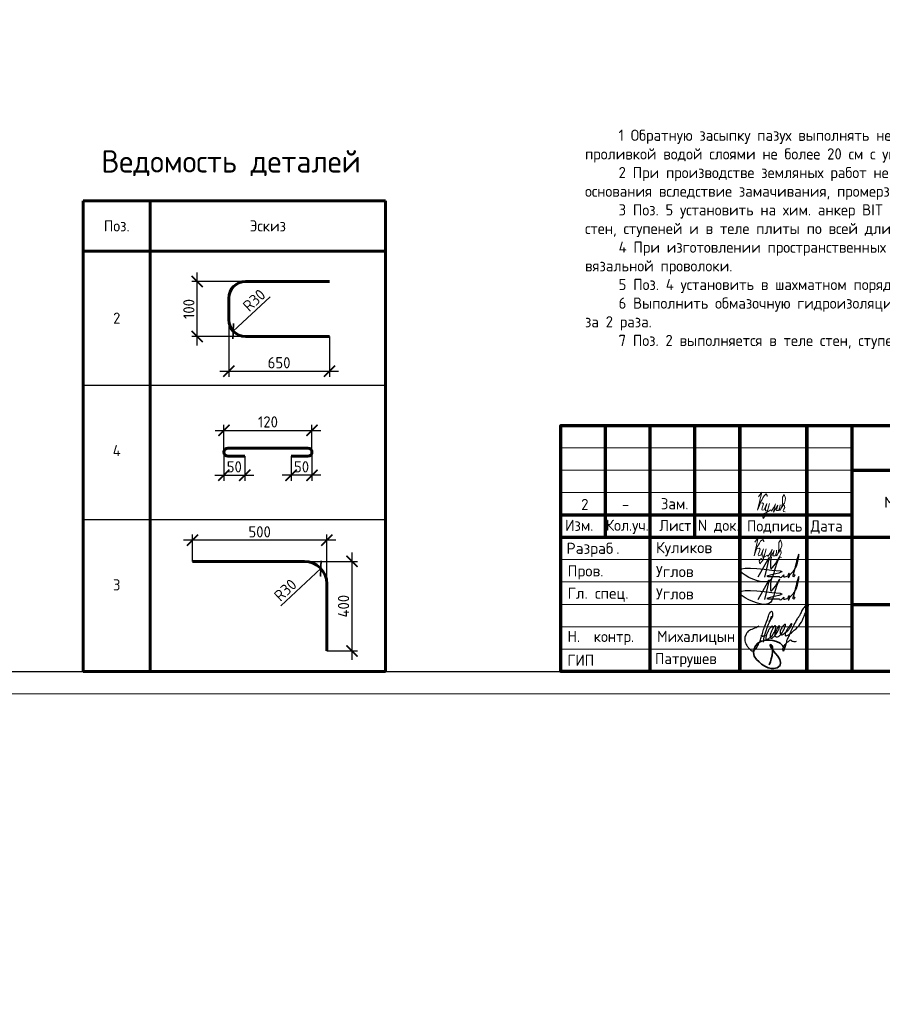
# Model space of a CAD drawing. Header units: millimetres. Extents: x 130535 to 3472113, y -231620 to 121434.
# Tile 116 of 133: x 696683 to 715948, y -14727 to 7274. Entities that reach past the tile are written whole.
import ezdxf
from ezdxf.enums import TextEntityAlignment as Align

# ---------------------------------------------------------------- set-up
doc = ezdxf.new("R2010")
doc.units = ezdxf.units.MM
doc.layers.get('DEFPOINTS').update_dxf_attribs({"color": 1, "lineweight": 0})
for name, color, linetype, lineweight in [('0.15', 252, 'Continuous', 15), ('Standard', 7, 'Continuous', 25), ('Выноски', 20, 'Continuous', 20), ('Основная 0.60', 142, 'Continuous', 60), ('РАЗМЕРЫ', 1, 'Continuous', 9), ('Рамка', 7, 'Continuous', 70), ('Текст', 7, 'Continuous', 25), ('Текст 0.25', 82, 'Continuous', 25), ('ТОНКИЕ', 7, 'Continuous', 9)]:
    doc.layers.add(name, color=color, linetype=linetype, lineweight=lineweight)
doc.layers.add('ТОЛСТЫЕ_ОСНОВНЫЕ', color=6, linetype='Continuous')
doc.styles.add('GOST-2.304_Type-B', font='GOST_Common.ttf')
doc.styles.add('ГОСТ', font='isocpeur.TTF')
doc.dimstyles.new('СПДС', dxfattribs={"dimscale": 100, "dimtxt": 2.5, "dimasz": 2.5, "dimexe": 1.25, "dimexo": 0, "dimtad": 1, "dimdec": 0, "dimtxsty": 'GOST-2.304_Type-B', "dimblk": 'ARCHTICK', "dimcen": 2.5, "dimdle": 2, "dimadec": 0, "dimazin": 2, "dimtfac": 0.75, "dimtdec": 0, "dimtmove": 1, "dimatfit": 3, "dimfxl": 1, "dimtolj": 1, "dimarcsym": 1})

# ---------------------------------------------------------------- blocks, each defined once
blk = doc.blocks.new('*U5')
at = {"layer": 'ТОЛСТЫЕ_ОСНОВНЫЕ', "color": 6}
blk.add_lwpolyline([(20, 5), (589, 5), (589, 415), (20, 415)], close=True, dxfattribs=at)
at = {"layer": 'ТОНКИЕ'}
blk.add_lwpolyline([(0, 0), (594, 0), (594, 420), (0, 420)], close=True, dxfattribs=at)
blk = doc.blocks.new('СЛОЖНЫЙ_ОБЪЕКТ_0')
at = {"layer": 'Standard', "color": 7, "linetype": 'Continuous', "lineweight": 25}
for points, start_tangent, end_tangent in [([(-5.888, 1.589), (-5.939, 1.691), (-5.972, 1.691), (-6.022, 1.617), (-6.064, 1.496), (-6.076, 1.414), (-6.076, 1.373), (-6.09, 1.219), (-6.071, 1.071), (-6.041, 1.003), (-6.009, 0.988), (-5.985, 1.012), (-5.95, 1.047), (-5.922, 1.075), (-5.915, 1.097), (-5.843, 1.207), (-5.798, 1.324), (-5.779, 1.438), (-5.77, 1.604), (-5.809, 1.746), (-5.833, 1.77), (-5.864, 1.752), (-5.885, 1.721), (-5.913, 1.566), (-5.919, 1.492), (-5.925, 1.334), (-5.906, 1.223), (-5.871, 1.161), (-5.807, 1.124), (-5.751, 1.203), (-5.713, 1.262), (-5.692, 1.316), (-5.66, 1.414), (-5.641, 1.525), (-5.625, 1.661), (-5.641, 1.808), (-5.657, 1.824), (-5.667, 1.824), (-5.695, 1.763), (-5.714, 1.672), (-5.725, 1.541), (-5.722, 1.421), (-5.665, 1.291), (-5.617, 1.276), (-5.55, 1.31), (-5.459, 1.426), (-5.4, 1.599), (-5.374, 1.864), (-5.388, 1.981), (-5.406, 1.999), (-5.432, 1.973), (-5.463, 1.934), (-5.509, 1.789), (-5.527, 1.661), (-5.508, 1.54), (-5.457, 1.473), (-5.411, 1.463), (-5.347, 1.501), (-5.271, 1.621), (-5.193, 1.738), (-5.143, 1.879), (-5.113, 2.032), (-5.113, 2.111), (-5.121, 2.138), (-5.14, 2.12), (-5.169, 2.039), (-5.206, 1.924), (-5.241, 1.787), (-5.254, 1.679), (-5.254, 1.582), (-5.237, 1.516), (-5.219, 1.498), (-5.191, 1.482), (-5.154, 1.519), (-5.086, 1.578), (-4.953, 1.776), (-4.759, 2.173), (-4.667, 2.981), (-4.667, 3.227), (-4.687, 3.262), (-4.715, 3.262), (-4.742, 3.235), (-4.777, 3.18), (-4.872, 2.956), (-4.891, 2.749), (-4.921, 2.579), (-4.956, 2.444), (-5.001, 2.097), (-5.045, 1.672), (-5.064, 1.441), (-5.075, 1.334), (-5.055, 1.102), (-5.04, 0.878), (-5.04, 0.777), (-5.052, 0.744), (-5.068, 0.75), (-5.077, 0.776), (-5.092, 0.804), (-5.084, 1.076), (-4.938, 1.346), (-4.909, 1.375), (-4.851, 1.355), (-4.78, 1.355), (-4.616, 1.413)], (-0.169301, 0.985564), (0.921845, 0.387559)), ([(-6.577, 1.472), (-6.789, 1.26), (-6.973, 1.076), (-7.024, 0.851), (-7.024, 0.746), (-6.996, 0.632), (-6.845, 0.434), (-6.702, 0.33), (-6.548, 0.258), (-6.432, 0.258), (-6.35, 0.355), (-6.314, 0.52), (-6.284, 0.767), (-6.284, 1.007), (-6.298, 1.279), (-6.31, 1.543), (-6.302, 2.038), (-6.285, 2.303), (-6.246, 2.371), (-6.174, 2.3), (-6.144, 2.003), (-6.194, 1.851)], (-0.677851, -0.735199), (-0.339746, -0.940517)), ([(-6.181, 2.142), (-6.172, 1.967), (-6.172, 1.841), (-6.18, 1.7), (-6.18, 1.412), (-6.17, 1.216), (-6.17, 1.117), (-6.148, 0.957), (-6.119, 0.827)], (0.06248, -0.998046), (0.223108, -0.974794)), ([(-6.329, 1.089), (-6.3, 1.083), (-6.267, 1.081), (-6.233, 1.097), (-6.195, 1.113), (-6.161, 1.123), (-6.143, 1.143), (-6.118, 1.168)], (0.983291, -0.18204), (0.7365, 0.676437))]:
    blk.add_spline(points, degree=3, dxfattribs=dict(at, start_tangent=start_tangent, end_tangent=end_tangent))
blk = doc.blocks.new('Роспись')
at = {"layer": 'Текст', "color": 4}
blk.add_lwpolyline([(4.18, 0.67), (6.68, 5.03), (5.62, 0.66)], dxfattribs=at)
for points in [[(7.11, 5.14), (7.17, 2.59), (9.02, 5.2), (8.57, 4.35), (6.55, -0.29), (0.19, 1.88), (9.09, 2.02)], [(11.23, 1.12), (12.72, 3.08), (13.28, 5.66), (11.96, 0.97)], [(9.09, 2.02), (9.4, 1.96), (6.15, 0.84), (8.42, 0.77), (8.9, 0.77)], [(8.9, 0.77), (8.97, 0.64), (9.94, 1.16)], [(9.94, 1.16), (9.82, 0.79), (10.85, 0.93)], [(10.85, 0.93), (11.13, 1.44), (11.23, 1.11), (10.92, 0.57), (10.85, 0.93)], [(11.23, 1.12), (11.03, 1.05), (10.98, 1.33), (11.05, 1.41)], [(11.96, 0.97), (12.16, 0.71), (12.34, 1.19), (12.03, 1.14), (11.96, 0.97)]]:
    blk.add_spline(points, degree=3, dxfattribs=at)
blk = doc.blocks.new('11')
at = {"layer": 'Выноски'}
for p, q in [((47885, 66608), (47944, 66700)), ((47944, 66700), (47962, 66737)), ((47962, 66737), (47989, 66781)), ((47989, 66781), (48016, 66806)), ((48016, 66806), (48038, 66823)), ((48038, 66823), (48060, 66786)), ((48060, 66786), (48058, 66769))]:
    blk.add_line(p, q, dxfattribs=at)
blk.add_lwpolyline([(47863, 66761), (47937, 66865), (47843, 66458), (47885, 66564), (47905, 66616), (47954, 66628), (47979, 66606), (47957, 66539), (47937, 66487), (47947, 66458), (47991, 66470), (48051, 66611), (48041, 66569), (48023, 66505), (48023, 66448), (48065, 66448), (48090, 66529), (48110, 66608), (48043, 66369), (47972, 66275), (47954, 66344), (47991, 66389), (48078, 66431), (48142, 66470), (48154, 66441), (48204, 66512), (48246, 66606), (48209, 66455), (48204, 66418), (48295, 66574), (48265, 66463), (48265, 66455), (48312, 66453), (48342, 66529), (48347, 66584), (48337, 66465), (48349, 66453), (48401, 66569), (48443, 66616), (48461, 66678), (48466, 66727), (48436, 66811), (48399, 66754), (48399, 66618), (48389, 66549), (48374, 66507), (48416, 66564), (48441, 66576), (48451, 66524), (48433, 66482), (48419, 66453), (48424, 66428), (48458, 66421)], dxfattribs=at)
blk = doc.blocks.new('A$Cd09756da')
h = blk.add_hatch(color=0)
h.paths.add_polyline_path([(-3363, 1089), (-3590, 1089), (-3962, 809), (-3962, 1089), (-4120, 1089), (-4120, 417), (-3962, 417), (-3962, 712), (-3560, 417), (-3308, 417), (-3809, 772)])
h.paths.add_polyline_path([(-3080, 963), (-2635, 963), (-2635, 417), (-2478, 417), (-2478, 1089), (-2645, 1089), (-3236, 1089), (-3236, 930), (-3236, 417), (-3080, 417)])
h.paths.add_polyline_path([(-1340, 1093), (-1498, 1093), (-1498, 420), (-1340, 420), (-1340, 716), (-938, 420), (-686, 420), (-1187, 776), (-741, 1093), (-968, 1093), (-1340, 813)])
at = {"true_color": 0x5f007f}
blk.add_hatch(color=206, dxfattribs=at).paths.add_polyline_path([(-1629, 1018), (-1631, 1026), (-1634, 1032), (-1638, 1038), (-1641, 1044), (-1644, 1049), (-1649, 1054), (-1653, 1059), (-1657, 1063), (-1662, 1066), (-1668, 1071), (-1674, 1074), (-1681, 1077), (-1688, 1079), (-1696, 1082), (-1703, 1084), (-1721, 1088), (-1741, 1091), (-1762, 1092), (-1786, 1093), (-2187, 1093), (-2210, 1092), (-2231, 1091), (-2251, 1088), (-2268, 1084), (-2276, 1082), (-2284, 1079), (-2291, 1077), (-2297, 1073), (-2303, 1071), (-2310, 1066), (-2315, 1063), (-2319, 1059), (-2323, 1054), (-2327, 1049), (-2331, 1044), (-2335, 1038), (-2337, 1032), (-2340, 1025), (-2343, 1018), (-2345, 1010), (-2348, 994), (-2351, 976), (-2353, 956), (-2353, 934), (-2353, 580), (-2353, 557), (-2351, 537), (-2348, 519), (-2345, 502), (-2343, 495), (-2340, 488), (-2337, 481), (-2335, 474), (-2331, 469), (-2327, 463), (-2323, 459), (-2319, 454), (-2315, 450), (-2309, 446), (-2303, 443), (-2297, 439), (-2291, 436), (-2283, 434), (-2276, 431), (-2268, 429), (-2251, 425), (-2231, 423), (-2209, 421), (-2187, 420), (-1786, 420), (-1762, 421), (-1741, 422), (-1721, 425), (-1704, 428), (-1696, 431), (-1688, 433), (-1681, 436), (-1674, 439), (-1668, 442), (-1662, 446), (-1657, 450), (-1653, 454), (-1649, 458), (-1644, 463), (-1641, 468), (-1638, 474), (-1634, 481), (-1631, 487), (-1629, 495), (-1626, 502), (-1623, 519), (-1620, 537), (-1619, 557), (-1618, 580), (-1618, 691), (-1775, 691), (-1775, 600), (-1775, 594), (-1776, 588), (-1777, 582), (-1779, 577), (-1781, 572), (-1783, 568), (-1786, 564), (-1789, 560), (-1792, 557), (-1797, 554), (-1801, 552), (-1806, 550), (-1811, 548), (-1817, 548), (-1824, 547), (-1830, 546), (-2153, 546), (-2159, 547), (-2164, 548), (-2168, 550), (-2172, 552), (-2176, 555), (-2180, 557), (-2183, 561), (-2186, 565), (-2189, 569), (-2191, 573), (-2193, 578), (-2194, 583), (-2196, 593), (-2197, 602), (-2197, 925), (-2197, 931), (-2196, 936), (-2195, 941), (-2193, 946), (-2192, 950), (-2190, 954), (-2187, 957), (-2185, 961), (-2181, 963), (-2178, 966), (-2173, 968), (-2169, 970), (-2164, 971), (-2160, 972), (-2154, 972), (-2149, 972), (-1830, 972), (-1824, 972), (-1817, 972), (-1812, 970), (-1807, 969), (-1802, 967), (-1797, 965), (-1793, 961), (-1790, 958), (-1786, 954), (-1783, 950), (-1781, 946), (-1779, 941), (-1777, 936), (-1776, 931), (-1775, 925), (-1775, 918), (-1775, 844), (-1618, 844), (-1618, 934), (-1619, 956), (-1620, 976), (-1623, 994), (-1627, 1010)])
at = {"color": 0, "lineweight": 0}
for points in [[(-4120, 417), (-4120, 1089), (-3962, 1089), (-3962, 809), (-3590, 1089), (-3363, 1089), (-3809, 772), (-3308, 417), (-3560, 417), (-3962, 712), (-3962, 417), (-4120, 417)], [(-3080, 417), (-3080, 963), (-2635, 963), (-2635, 417), (-2478, 417), (-2478, 1089), (-2645, 1089), (-3236, 1089), (-3236, 930), (-3236, 417), (-3080, 417)], [(-1498, 420), (-1498, 1093), (-1340, 1093), (-1340, 813), (-968, 1093), (-741, 1093), (-1187, 776), (-686, 420), (-938, 420), (-1340, 716), (-1340, 420), (-1498, 420)]]:
    blk.add_lwpolyline(points, close=True, dxfattribs=at)
at = {"lineweight": 35}
blk.add_lwpolyline([(-13508, 523), (-13547, 578), (-13600, 632), (-13677, 670), (-13759, 693), (-13818, 702), (-13912, 702), (-14016, 676), (-14099, 633), (-14147, 575), (-14180, 499), (-14196, 424), (-14178, 345), (-14125, 271), (-14070, 216), (-14013, 165), (-13943, 121), (-13865, 83), (-13793, 64), (-13740, 64), (-13666, 78), (-13601, 136), (-13593, 202), (-13604, 266), (-13651, 344), (-13699, 405), (-13737, 443), (-13779, 503), (-13800, 532), (-13813, 569), (-13820, 591), (-13820, 601), (-13802, 592), (-13787, 577), (-13771, 554), (-13766, 528), (-13766, 443), (-13775, 355), (-13799, 285), (-13814, 219), (-13841, 149)], dxfattribs=at)
at = {"layer": 'Рамка'}
for p, q in [((-17500, 3000), (-17500, 5500)), ((-16500, 0), (-16500, 5500)), ((-15500, 3000), (-15500, 5500)), ((-14500, 0), (-14500, 5500)), ((-14500, 5500), (-14500, 0)), ((-13000, 5500), (-13000, 0)), ((-13000, 0), (-13000, 5500)), ((-12000, 5500), (-12000, 0)), ((-12000, 4500), (0, 4500)), ((-18500, 3500), (-12000, 3500)), ((-18500, 3000), (0, 3000)), ((-5000, 3000), (-5000, 0)), ((-3500, 3000), (-3500, 1500)), ((-2000, 3000), (-2000, 1500)), ((-5000, 2500), (0, 2500)), ((-5000, 2500), (0, 2500)), ((-12000, 1500), (0, 1500))]:
    blk.add_line(p, q, dxfattribs=at)
at = {"layer": 'Рамка', "lineweight": 15}
for p, q in [((-18500, 5000), (-12000, 5000)), ((-18500, 4500), (-12000, 4500)), ((-18500, 4000), (-12000, 4000)), ((-18500, 2500), (-12000, 2500)), ((-18500, 2000), (-12000, 2000)), ((-18500, 1500), (-12000, 1500)), ((-18500, 1000), (-12000, 1000)), ((-18500, 500), (-12000, 500))]:
    blk.add_line(p, q, dxfattribs=at)
at = {"layer": 'Рамка'}
blk.add_lwpolyline([(0, 0), (-18500, 0), (-18500, 5500), (0, 5500)], close=True, dxfattribs=at)
at = {"color": 18, "true_color": 0x000000, "xscale": 100, "yscale": 100, "zscale": 100}
for p in [(-14508, 2045), (-14508, 1545)]:
    blk.add_blockref('Роспись', p, dxfattribs=at)
at = {"layer": '0.15', "xscale": 462, "yscale": 462, "zscale": 462, "rotation": 339.9822667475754}
blk.add_blockref('СЛОЖНЫЙ_ОБЪЕКТ_0', (-11452, -669), dxfattribs=at)
at = {"layer": 'Выноски'}
blk.add_blockref('11', (-62024, -63871), dxfattribs=at)
at = {"color": 7, "style": 'ГОСТ'}
for s, p in [('Разраб', (-18371, 2627)), ('.', (-17258, 2627))]:
    blk.add_text(s, height=250, dxfattribs=at).set_placement(p)
at = {"layer": 'РАЗМЕРЫ', "color": 7, "char_height": 250, "attachment_point": 4, "style": 'ГОСТ'}
for s, insert in [('{\\C256;Куликов}', (-16371, 2734)), ('Пров.', (-18346, 2215)), ('Углов', (-16371, 2234)), ('Гл. спец.', (-18346, 1715)), ('Углов', (-16371, 1734))]:
    blk.add_mtext_dynamic_manual_height_columns(s, width=2000, gutter_width=1250, heights=[0], dxfattribs=dict(at, insert=insert))
at = {"layer": 'РАЗМЕРЫ', "color": 7, "linetype": 'Continuous', "char_height": 250, "width": 2000, "attachment_point": 4, "style": 'GOST-2.304_Type-B'}
for s, insert in [(' Н.  контр.', (-18500, 750)), (' Михалицын', (-16500, 750)), (' ГИП', (-18500, 250)), ('Патрушев', (-16394, 255))]:
    blk.add_mtext(s, dxfattribs=dict(at, insert=insert))
at = {"layer": 'Текст', "color": 7, "style": 'ГОСТ'}
blk.add_text('23-16-КЖ8.2', height=500, dxfattribs=at).set_placement((-6003, 5019), align=Align.MIDDLE_CENTER)
at = {"layer": 'Текст', "color": 7, "style": 'GOST-2.304_Type-B'}
for s, p in [('Изм.', (-18400, 3141)), ('Кол.уч.', (-17490, 3143)), ('Лист', (-16298, 3139)), ('N док.', (-15435, 3141)), ('Подпись', (-14340, 3127)), ('Дата', (-12920, 3127)), ('Стадия', (-4850, 2640)), ('Лист', (-3100, 2640)), ('Листов', (-1508, 2640)), ('Р', (-4328, 1863))]:
    blk.add_text(s, height=250, dxfattribs=at).set_placement(p)
at = {"layer": 'Текст', "color": 7, "linetype": 'Continuous', "lineweight": 0, "char_height": 250, "attachment_point": 5, "style": 'GOST-2.304_Type-B'}
for s, insert, width in [('Многоквартирный жилой дом по адресу:\\PМосковская область, городской округ Звенигород, район "Восточный", микрорайон 2', (-6000, 3750), 12000), ('Корпус 2', (-8500, 2250), 7000)]:
    blk.add_mtext(s, dxfattribs=dict(at, insert=insert, width=width))
blk = doc.blocks.new('_ArchTick')
at = {"color": 0, "linetype": 'ByBlock', "const_width": 0.15}
blk.add_lwpolyline([(-0.5, -0.5), (0.5, 0.5)], dxfattribs=at)
blk = doc.blocks.new('*D474')
at = {"layer": 'DEFPOINTS', "color": 0, "linetype": 'Continuous', "lineweight": 0, "transparency": 16777216}
for p in [(700649, 1424), (701726, 1424), (701726, 195)]:
    blk.add_point(p, dxfattribs=at)
at = {"layer": 'РАЗМЕРЫ', "color": 0, "linetype": 'Continuous', "lineweight": -2, "transparency": 16777216}
for p, q in [((700649, -5), (700649, 1624)), ((701726, 1424), (700524, 1424)), ((701726, 195), (700524, 195))]:
    blk.add_line(p, q, dxfattribs=at)
at = {"layer": 'РАЗМЕРЫ', "color": 0, "linetype": 'Continuous', "lineweight": -2, "transparency": 16777216, "xscale": 250, "yscale": 250, "zscale": 250}
for p, rotation in [((700649, 1424), 90), ((700649, 195), 270)]:
    blk.add_blockref('_ArchTick', p, dxfattribs=dict(at, rotation=rotation))
at = {"layer": 'РАЗМЕРЫ', "color": 0, "linetype": 'Continuous', "lineweight": 0, "transparency": 16777216, "insert": (700461, 810), "char_height": 250, "attachment_point": 5, "rotation": 90, "style": 'GOST-2.304_Type-B'}
blk.add_mtext('\\A1;100', dxfattribs=at)
blk = doc.blocks.new('*D475')
at = {"layer": 'DEFPOINTS', "color": 0, "linetype": 'Continuous', "lineweight": 0, "transparency": 16777216}
for p in [(701351, 570), (703601, 195), (703601, -579)]:
    blk.add_point(p, dxfattribs=at)
at = {"layer": 'РАЗМЕРЫ', "color": 0, "linetype": 'Continuous', "lineweight": -2, "transparency": 16777216}
for p, q in [((701351, 570), (701351, -704)), ((703601, 195), (703601, -704)), ((701151, -579), (703801, -579))]:
    blk.add_line(p, q, dxfattribs=at)
at = {"layer": 'РАЗМЕРЫ', "color": 0, "linetype": 'Continuous', "lineweight": -2, "transparency": 16777216, "xscale": 250, "yscale": 250, "zscale": 250, "rotation": 180}
blk.add_blockref('_ArchTick', (701351, -579), dxfattribs=at)
at = {"layer": 'РАЗМЕРЫ', "color": 0, "linetype": 'Continuous', "lineweight": -2, "transparency": 16777216, "xscale": 250, "yscale": 250, "zscale": 250}
blk.add_blockref('_ArchTick', (703601, -579), dxfattribs=at)
at = {"layer": 'РАЗМЕРЫ', "color": 0, "linetype": 'Continuous', "lineweight": 0, "transparency": 16777216, "insert": (702476, -391), "char_height": 250, "attachment_point": 5, "style": 'GOST-2.304_Type-B'}
blk.add_mtext('\\A1;650', dxfattribs=at)
blk = doc.blocks.new('*D476')
at = {"layer": 'DEFPOINTS', "color": 0, "linetype": 'Continuous', "lineweight": 0, "transparency": 16777216}
for p in [(701726, 570), (701451, 315)]:
    blk.add_point(p, dxfattribs=at)
at = {"layer": 'РАЗМЕРЫ', "color": 0, "linetype": 'Continuous', "lineweight": -2, "transparency": 16777216}
blk.add_line((702276, 1080), (701451, 315), dxfattribs=at)
at = {"layer": 'РАЗМЕРЫ', "color": 0, "linetype": 'Continuous', "lineweight": -2, "transparency": 16777216, "xscale": 250, "yscale": 250, "zscale": 250, "rotation": 222.8482016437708}
blk.add_blockref('_ArchTick', (701451, 315), dxfattribs=at)
at = {"layer": 'РАЗМЕРЫ', "color": 0, "linetype": 'Continuous', "lineweight": 0, "transparency": 16777216, "insert": (701919, 1005), "char_height": 250, "attachment_point": 5, "rotation": 42.8482, "style": 'GOST-2.304_Type-B'}
blk.add_mtext('\\A1;R30', dxfattribs=at)
blk = doc.blocks.new('*D477')
at = {"layer": 'DEFPOINTS', "color": 0, "linetype": 'Continuous', "lineweight": 0, "transparency": 16777216}
for p in [(703211, -2390), (702744, -2482), (702744, -2905)]:
    blk.add_point(p, dxfattribs=at)
at = {"layer": 'РАЗМЕРЫ', "color": 0, "linetype": 'Continuous', "lineweight": -2, "transparency": 16777216}
for p, q in [((703211, -2390), (703211, -3030)), ((702744, -2482), (702744, -3030)), ((703411, -2905), (702544, -2905))]:
    blk.add_line(p, q, dxfattribs=at)
at = {"layer": 'РАЗМЕРЫ', "color": 0, "linetype": 'Continuous', "lineweight": -2, "transparency": 16777216, "xscale": 250, "yscale": 250, "zscale": 250, "rotation": 180}
blk.add_blockref('_ArchTick', (702744, -2905), dxfattribs=at)
at = {"layer": 'РАЗМЕРЫ', "color": 0, "linetype": 'Continuous', "lineweight": -2, "transparency": 16777216, "xscale": 250, "yscale": 250, "zscale": 250}
blk.add_blockref('_ArchTick', (703211, -2905), dxfattribs=at)
at = {"layer": 'РАЗМЕРЫ', "color": 0, "linetype": 'Continuous', "lineweight": 0, "transparency": 16777216, "insert": (702978, -2717), "char_height": 250, "attachment_point": 5, "style": 'GOST-2.304_Type-B'}
blk.add_mtext('\\A1;50', dxfattribs=at)
blk = doc.blocks.new('*D478')
at = {"layer": 'DEFPOINTS', "color": 0, "linetype": 'Continuous', "lineweight": 0, "transparency": 16777216}
for p in [(701242, -2390), (701709, -2482), (701709, -2905)]:
    blk.add_point(p, dxfattribs=at)
at = {"layer": 'РАЗМЕРЫ', "color": 0, "linetype": 'Continuous', "lineweight": -2, "transparency": 16777216}
for p, q in [((701242, -2390), (701242, -3030)), ((701709, -2482), (701709, -3030)), ((701042, -2905), (701909, -2905))]:
    blk.add_line(p, q, dxfattribs=at)
at = {"layer": 'РАЗМЕРЫ', "color": 0, "linetype": 'Continuous', "lineweight": -2, "transparency": 16777216, "xscale": 250, "yscale": 250, "zscale": 250, "rotation": 180}
blk.add_blockref('_ArchTick', (701242, -2905), dxfattribs=at)
at = {"layer": 'РАЗМЕРЫ', "color": 0, "linetype": 'Continuous', "lineweight": -2, "transparency": 16777216, "xscale": 250, "yscale": 250, "zscale": 250}
blk.add_blockref('_ArchTick', (701709, -2905), dxfattribs=at)
at = {"layer": 'РАЗМЕРЫ', "color": 0, "linetype": 'Continuous', "lineweight": 0, "transparency": 16777216, "insert": (701476, -2717), "char_height": 250, "attachment_point": 5, "style": 'GOST-2.304_Type-B'}
blk.add_mtext('\\A1;50', dxfattribs=at)
blk = doc.blocks.new('*D479')
at = {"layer": 'DEFPOINTS', "color": 0, "linetype": 'Continuous', "lineweight": 0, "transparency": 16777216}
for p in [(703211, -1902), (701245, -2370), (703211, -2391)]:
    blk.add_point(p, dxfattribs=at)
at = {"layer": 'РАЗМЕРЫ', "color": 0, "linetype": 'Continuous', "lineweight": -2, "transparency": 16777216}
for p, q in [((701045, -1902), (703411, -1902)), ((701245, -2370), (701245, -1777)), ((703211, -2391), (703211, -1777))]:
    blk.add_line(p, q, dxfattribs=at)
at = {"layer": 'РАЗМЕРЫ', "color": 0, "linetype": 'Continuous', "lineweight": -2, "transparency": 16777216, "xscale": 250, "yscale": 250, "zscale": 250, "rotation": 180}
blk.add_blockref('_ArchTick', (701245, -1902), dxfattribs=at)
at = {"layer": 'РАЗМЕРЫ', "color": 0, "linetype": 'Continuous', "lineweight": -2, "transparency": 16777216, "xscale": 250, "yscale": 250, "zscale": 250}
blk.add_blockref('_ArchTick', (703211, -1902), dxfattribs=at)
at = {"layer": 'РАЗМЕРЫ', "color": 0, "linetype": 'Continuous', "lineweight": 0, "transparency": 16777216, "insert": (702228, -1714), "char_height": 250, "attachment_point": 5, "style": 'GOST-2.304_Type-B'}
blk.add_mtext('\\A1;120', dxfattribs=at)
blk = doc.blocks.new('*D480')
at = {"layer": 'DEFPOINTS', "color": 0, "linetype": 'Continuous', "lineweight": 0, "transparency": 16777216}
for p in [(703042, -4831), (703542, -6831), (704104, -6831)]:
    blk.add_point(p, dxfattribs=at)
at = {"layer": 'РАЗМЕРЫ', "color": 0, "linetype": 'Continuous', "lineweight": -2, "transparency": 16777216}
for p, q in [((703042, -4831), (704229, -4831)), ((704104, -4631), (704104, -7031)), ((703542, -6831), (704229, -6831))]:
    blk.add_line(p, q, dxfattribs=at)
at = {"layer": 'РАЗМЕРЫ', "color": 0, "linetype": 'Continuous', "lineweight": -2, "transparency": 16777216, "xscale": 250, "yscale": 250, "zscale": 250}
for p, rotation in [((704104, -4831), 90), ((704104, -6831), 270)]:
    blk.add_blockref('_ArchTick', p, dxfattribs=dict(at, rotation=rotation))
at = {"layer": 'РАЗМЕРЫ', "color": 0, "linetype": 'Continuous', "lineweight": 0, "transparency": 16777216, "insert": (703916, -5831), "char_height": 250, "attachment_point": 5, "rotation": 90, "style": 'GOST-2.304_Type-B'}
blk.add_mtext('\\A1;400', dxfattribs=at)
blk = doc.blocks.new('*D481')
at = {"layer": 'DEFPOINTS', "color": 0, "linetype": 'Continuous', "lineweight": 0, "transparency": 16777216}
for p in [(700542, -4357), (700542, -4831), (703542, -5331)]:
    blk.add_point(p, dxfattribs=at)
at = {"layer": 'РАЗМЕРЫ', "color": 0, "linetype": 'Continuous', "lineweight": -2, "transparency": 16777216}
for p, q in [((703742, -4357), (700342, -4357)), ((700542, -4831), (700542, -4232)), ((703542, -5331), (703542, -4232))]:
    blk.add_line(p, q, dxfattribs=at)
at = {"layer": 'РАЗМЕРЫ', "color": 0, "linetype": 'Continuous', "lineweight": -2, "transparency": 16777216, "xscale": 250, "yscale": 250, "zscale": 250, "rotation": 180}
blk.add_blockref('_ArchTick', (700542, -4357), dxfattribs=at)
at = {"layer": 'РАЗМЕРЫ', "color": 0, "linetype": 'Continuous', "lineweight": -2, "transparency": 16777216, "xscale": 250, "yscale": 250, "zscale": 250}
blk.add_blockref('_ArchTick', (703542, -4357), dxfattribs=at)
at = {"layer": 'РАЗМЕРЫ', "color": 0, "linetype": 'Continuous', "lineweight": 0, "transparency": 16777216, "insert": (702042, -4170), "char_height": 250, "attachment_point": 5, "style": 'GOST-2.304_Type-B'}
blk.add_mtext('\\A1;500', dxfattribs=at)
blk = doc.blocks.new('*D482')
at = {"layer": 'DEFPOINTS', "color": 0, "linetype": 'Continuous', "lineweight": 0, "transparency": 16777216}
for p in [(703408, -4991), (703042, -5331)]:
    blk.add_point(p, dxfattribs=at)
at = {"layer": 'РАЗМЕРЫ', "color": 0, "linetype": 'Continuous', "lineweight": -2, "transparency": 16777216}
blk.add_line((702514, -5821), (703408, -4991), dxfattribs=at)
at = {"layer": 'РАЗМЕРЫ', "color": 0, "linetype": 'Continuous', "lineweight": -2, "transparency": 16777216, "xscale": 250, "yscale": 250, "zscale": 250, "rotation": 42.84820164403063}
blk.add_blockref('_ArchTick', (703408, -4991), dxfattribs=at)
at = {"layer": 'РАЗМЕРЫ', "color": 0, "linetype": 'Continuous', "lineweight": 0, "transparency": 16777216, "insert": (702616, -5471), "char_height": 250, "attachment_point": 5, "rotation": 42.8482, "style": 'GOST-2.304_Type-B'}
blk.add_mtext('\\A1;R30', dxfattribs=at)

msp = doc.modelspace()

# ---------------------------------------------------------------- linework, layer by layer
at = {"layer": 'Основная 0.60', "linetype": 'Continuous', "lineweight": 60}
for p, q in [((698099.9, 3229.9), (704849.9, 3229.9)), ((698099.9, 3229.9), (698099.9, -7290.1)), ((699599.9, 3229.9), (699599.9, -7290.1)), ((704849.9, 3229.9), (704849.9, -7290.1)), ((698099.9, 2104.9), (704849.9, 2104.9)), ((698099.9, -7290.1), (704849.9, -7290.1))]:
    msp.add_line(p, q, dxfattribs=at)
at = {"layer": 'Основная 0.60'}
for p, q in [((701726.1, 1424.3), (703601.1, 1424.3)), ((701351.1, 1049.3), (701351.1, 569.8)), ((701726.1, 194.8), (703601.1, 194.8)), ((701334.2, -2298.1), (703119.2, -2298.1)), ((701334.2, -2481.7), (701709.2, -2481.7)), ((703119.2, -2481.7), (702744.2, -2481.7)), ((703041.8, -4831.1), (700541.8, -4831.1)), ((703541.8, -6831.1), (703541.8, -5331.1))]:
    msp.add_line(p, q, dxfattribs=at)
at = {"layer": 'Основная 0.60', "linetype": 'Continuous', "lineweight": -3}
for p, q in [((698099.9, -895.1), (704849.9, -895.1)), ((698099.9, -895.1), (704849.9, -895.1)), ((698099.9, -3895.1), (704849.9, -3895.1))]:
    msp.add_line(p, q, dxfattribs=at)
at = {"layer": 'Основная 0.60'}
for centre, radius, start, end in [((701726.1, 1049.3), 375, 90, 180), ((701726.1, 569.8), 375, 180, 270), ((701334.2, -2389.9), 91.8, 90, 270), ((703119.2, -2389.9), 91.8, 270, 90), ((703041.8, -5331.1), 500, 0, 90)]:
    msp.add_arc(centre, radius, start, end, dxfattribs=at)

# ---------------------------------------------------------------- block references
at = {"xscale": 100, "yscale": 100, "zscale": 100}
msp.add_blockref('*U5', (668365, -7790.1), dxfattribs=at)
msp.add_blockref('*U5', (668365, -7790.1), dxfattribs=at)
at = {"lineweight": 50, "ltscale": 100}
msp.add_blockref('A$Cd09756da', (727265, -7290.1), dxfattribs=at)
at = {"layer": 'Выноски'}
msp.add_blockref('11', (665317.9, -70146.6), dxfattribs=at)

# ---------------------------------------------------------------- texts
at = {"insert": (153574.3, 18462.6), "char_height": 330, "attachment_point": 1, "style": 'ГОСТ'}
msp.add_mtext_dynamic_manual_height_columns('\\pi10055.14148;{\\H1.5152x;\\P\\pi7542.56108;Общие указания\\P\\pi1650;}1.^IРабочая документация разработана в соответствии с заданием на проектирование, требованиями действующих технических регламентов, стандартов, сводов правил и других документов, содержащих установленные требования.\\P2.^IРабочая документация выполнена в соответствии со следующими нормативными и техническими документами:\\P-^IСП 20.13330.2016 "Нагрузки и Воздействия";\\P-^IСП 63.13330.2012 "Бетонные и железобетонные конструкции. Основные положения";\\P-^IСП 22.13330.2016 "Основания зданий и сооружений";\\P-^IСП 45.13330.2012 "Земляные сооружения, основания и фундаменты".\\P3.   За относительную отметку 0,000 принята отметка чистого пола первого этажа.\\P4.^IПеречень видов работ, для которых необходимо составлять акты освидетельствования скрытых работ:\\P-^Iармирование конструкций;\\P-^Iосвидетельствование опалубки перед бетонированием;\\P-^Iвыполнение сварочных работ;\\P-^Iотбор контрольных проб бетона;\\P-^Iсоответствие законченных железобетонных конструкций проекту с отображением качества работ;\\P-^Iустройство монолитных конструкций, выполняемых в зимнее время;  \\P\\pi0;        -    устройство гидроизоляции;\\P\\pi1650;-^Iуплотнение грунтов и обратную засыпку.\\PЗапрещается выполнение последующих работ при отсутствии актов освидетельствования предшествующих скрытых работ во всех случаях.\\P\\pi0;        5. Проект рассчитан на производство работ в период положительных температур. В случае выполнения работ при отрицательных температурах необходимо выполнять требования СНиП часть 3 по производству работ и ППР.\\P        6. При минимальной температуре воздуха до минус 15°С допускается:\\P\\pi1650;-выдерживание бетона в конструкции методом термоса, при предварительном разогреве бетонной смеси;\\P -форсированный электроразогрев бетона в конструкции с повторным уплотнением.\\PПри минимальной температуре воздуха до минус 25°С допускается:\\P -обогрев бетона в греющей опалубке с помощью низкотемпературных электронагревателей;\\P -электродный сквозной прогрев бетона;\\P -электрообогрев с помощью греющего провода.', width=18460.283, gutter_width=5800, heights=[33815.2], dxfattribs=at)
at = {"layer": 'Основная 0.60', "linetype": 'Continuous', "lineweight": -3, "attachment_point": 5, "style": 'GOST-2.304_Type-B'}
for s, insert, char_height, width in [('Ведомость деталей', (701404.9, 4068.3), 500, 6669.969), ('Поз.', (698849.9, 2667.4), 250, 1200), ('Эскиз', (702224.9, 2667.4), 250, 1200), ('2', (698849.9, 604.9), 250, 1200), ('4', (698849.9, -2354.9), 250, 1200), ('3', (698849.9, -5354.9), 250, 1200)]:
    msp.add_mtext(s, dxfattribs=dict(at, insert=insert, char_height=char_height, width=width))
at = {"layer": 'Текст', "color": 7, "style": 'GOST-2.304_Type-B'}
for s, p in [('2', (709223.9, -3684.2)), ('Зам.', (711002.8, -3666.2)), ('-', (710133.9, -3682.7))]:
    msp.add_text(s, height=250, dxfattribs=at).set_placement(p)
at = {"layer": 'Текст 0.25', "char_height": 250, "attachment_point": 1, "style": 'GOST-2.304_Type-B'}
for insert in [(515636.1, 4816.9), (580193.7, 4816.9), (644751.2, 4816.9), (709308.8, 4816.9)]:
    msp.add_mtext_dynamic_manual_height_columns('\\pi750;1 Обратную засыпку пазух выполнять непучинистым, ненабухающим грунтом без органических включений с проливкой водой слоями не более 20 см с уплотнением грунта до коэффициента уплотнения 0,95.\\P2 При производстве земляных работ не допускать ухудшения свойств грунтов и качества подготовленного основания вследствие замачивания, промерзания, размыва, повреждения механизмами и транспортом.\\P3 Поз. 5 установить на хим. анкер BIT 200 (EASY FIX DIT-200) или аналог. Анкеровка выполняется в теле стен, ступеней и в теле плиты по всей длине с шагом 400 мм.\\P4 При изготовлении пространственных арматурных каркасов соединение стержней выполнять при помощи вязальной проволоки. \\P5 Поз. 4 установить в шахматном порядке.\\P6 Выполнить обмазочную гидроизоляцию всех поверхностей, соприкасающихся с грунтом, горячим битумом за 2 раза.\\P7 Поз. 2 выполняется в теле стен, ступеней и в теле плиты по всей длине с шагом 200 мм', width=17507.725, gutter_width=1250, heights=[0], dxfattribs=dict(at, insert=insert))

# ---------------------------------------------------------------- dimensions: what is measured, and where the dimension line sits
at = {"layer": 'РАЗМЕРЫ', "color": 3, "linetype": 'Continuous', "lineweight": 0}
for base, p1, p2, angle, text, picture, middle in [((700648.5, 1424.3), (701726.1, 194.8), (701726.1, 1424.3), 90, '100', '*D474', (700461, 809.6)), ((702744.2, -2904.7), (703211.1, -2389.9), (702744.2, -2481.7), 180, '50', '*D477', (702977.6, -2717.2)), ((700541.8, -4357.5), (703541.8, -5331.1), (700541.8, -4831.1), 180, '500', '*D481', (702041.8, -4170)), ((704103.7, -6831.1), (703041.8, -4831.1), (703541.8, -6831.1), 270, '400', '*D480', (703916.2, -5831.1))]:
    dim = msp.add_linear_dim(base=base, p1=p1, p2=p2, angle=angle, text=text, dimstyle='СПДС', override={"dimlfac": 0.2}, dxfattribs=at)
    dim.commit()
    dim.dimension.update_dxf_attribs({"geometry": picture, "text_midpoint": middle})
for center, mpoint, picture, middle in [((701726.1, 569.8), (701451.2, 314.8), '*D476', (702046.9, 867.3)), ((703041.8, -5331.1), (703408.4, -4991), '*D482', (702743.2, -5608.1))]:
    dim = msp.add_radius_dim(center=center, mpoint=mpoint, text='R30', dimstyle='СПДС', override={"dimlfac": 0.2}, dxfattribs=at)
    dim.commit()
    dim.dimension.update_dxf_attribs({"geometry": picture, "text_midpoint": middle, "dimtype": 164})
for base, p1, p2, text, picture, middle in [((703601.1, -578.6), (701351.1, 569.8), (703601.1, 194.8), '650', '*D475', (702476.1, -391.1)), ((703211.1, -1901.9), (701244.5, -2369.9), (703211.1, -2390.9), '120', '*D479', (702227.8, -1714.4)), ((701709.2, -2904.7), (701242.3, -2389.9), (701709.2, -2481.7), '50', '*D478', (701475.7, -2717.2))]:
    dim = msp.add_linear_dim(base=base, p1=p1, p2=p2, text=text, dimstyle='СПДС', override={"dimlfac": 0.2}, dxfattribs=at)
    dim.commit()
    dim.dimension.update_dxf_attribs({"geometry": picture, "text_midpoint": middle})

doc.saveas('drawing.dxf')
